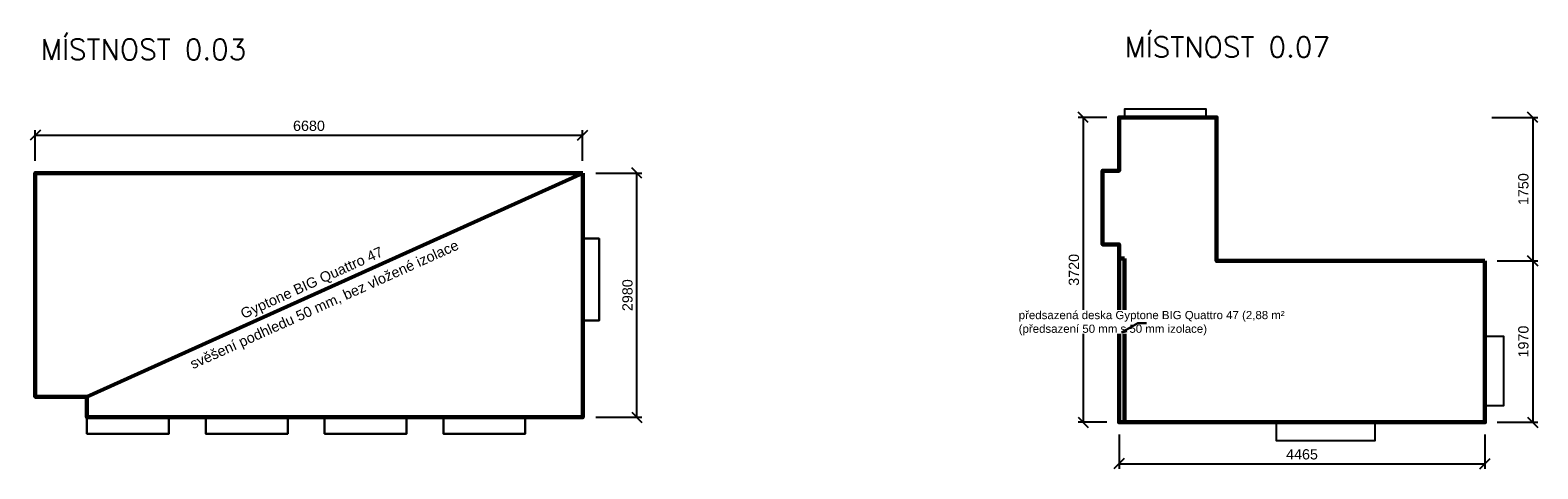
# Model space of a CAD drawing. Header units: millimetres. Extents: x 30156 to 71803, y 8075 to 18508.
# Tile 1 of 2: x 30156 to 48554, y 10339 to 15692. Entities that reach past the tile are written whole.
import ezdxf

# ---------------------------------------------------------------- set-up
doc = ezdxf.new("R2010")
doc.units = ezdxf.units.MM
doc.header["$LTSCALE"] = 10
for name, color, linetype, lineweight in [('AKUSTICKY OBKLAD', 200, 'Continuous', 60), ('KOTY', 1, 'Continuous', 13), ('POPIS', 6, 'Continuous', 13), ('VELMI TLUSTÁ', 2, 'Continuous', 60), ('ZDI', 7, 'Continuous', 30)]:
    doc.layers.add(name, color=color, linetype=linetype, lineweight=lineweight)
doc.styles.add('romans', font='romans.shx')
doc.styles.get("Standard").update_dxf_attribs({"font": 'arial.ttf'})
doc.dimstyles.new('50', dxfattribs={"dimscale": 50, "dimtxt": 2.5, "dimasz": 2.5, "dimexe": 1.25, "dimexo": 3, "dimgap": 1, "dimtad": 1, "dimdec": 0, "dimtxsty": 'Standard', "dimblk": 'OBLIQUE', "dimcen": 2.5, "dimclrt": 7, "dimadec": 0, "dimazin": 2, "dimtfac": 1, "dimtmove": 1, "dimatfit": 3, "dimldrblk": 'OBLIQUE', "dimfxl": 10, "dimfxlon": 1, "dimtfill": 1, "dimtfillclr": 7, "dimarcsym": 0})

# ---------------------------------------------------------------- blocks, each defined once
blk = doc.blocks.new('_OBLIQUE')
at = {"layer": 'KOTY', "color": 0, "linetype": 'ByBlock', "lineweight": -2}
blk.add_line((-0.5, -0.5), (0.5, 0.5), dxfattribs=at)
blk = doc.blocks.new('*D50')
at = {"layer": 'Defpoints', "color": 0}
for p in [(36898, 14410), (30218, 13948), (36898, 13948)]:
    blk.add_point(p, dxfattribs=at)
at = {"layer": 'KOTY', "color": 0, "lineweight": -2}
for p, q in [((30218, 14098), (30218, 14473)), ((30218, 14410), (36898, 14410)), ((36898, 14098), (36898, 14473))]:
    blk.add_line(p, q, dxfattribs=at)
at = {"layer": 'KOTY', "color": 0, "linetype": 'ByBlock', "lineweight": -2, "xscale": 125, "yscale": 125, "zscale": 125, "rotation": 180}
blk.add_blockref('_OBLIQUE', (30218, 14410), dxfattribs=at)
at = {"layer": 'KOTY', "color": 0, "linetype": 'ByBlock', "lineweight": -2, "xscale": 125, "yscale": 125, "zscale": 125}
blk.add_blockref('_OBLIQUE', (36898, 14410), dxfattribs=at)
at = {"layer": 'KOTY', "color": 7, "insert": (33558, 14524), "char_height": 125, "attachment_point": 5, "bg_fill": 3, "box_fill_scale": 1.1, "bg_fill_color": 256, "bg_fill_true_color": 13158600, "bg_fill_transparency": 0}
blk.add_mtext('6680', dxfattribs=at)
blk = doc.blocks.new('*D51')
at = {"layer": 'Defpoints', "color": 0}
for p in [(36898, 13948), (37559, 13948), (36898, 10968)]:
    blk.add_point(p, dxfattribs=at)
at = {"layer": 'KOTY', "color": 0, "lineweight": -2}
for p, q in [((37059, 13948), (37621, 13948)), ((37559, 10968), (37559, 13948)), ((37059, 10968), (37621, 10968))]:
    blk.add_line(p, q, dxfattribs=at)
at = {"layer": 'KOTY', "color": 0, "linetype": 'ByBlock', "lineweight": -2, "xscale": 125, "yscale": 125, "zscale": 125}
for p, rotation in [((37559, 13948), 90), ((37559, 10968), 270)]:
    blk.add_blockref('_OBLIQUE', p, dxfattribs=dict(at, rotation=rotation))
at = {"layer": 'KOTY', "color": 7, "insert": (37445, 12458), "char_height": 125, "attachment_point": 5, "rotation": 90, "bg_fill": 3, "box_fill_scale": 1.1, "bg_fill_color": 256, "bg_fill_true_color": 13158600, "bg_fill_transparency": 0}
blk.add_mtext('2980', dxfattribs=at)
blk = doc.blocks.new('*D53')
at = {"layer": 'Defpoints', "color": 0}
for p in [(44633, 14627), (47908, 12877), (48492, 12877)]:
    blk.add_point(p, dxfattribs=at)
at = {"layer": 'KOTY', "color": 0, "lineweight": -2}
for p, q in [((47992, 14627), (48554, 14627)), ((48492, 14627), (48492, 12877)), ((48058, 12877), (48554, 12877))]:
    blk.add_line(p, q, dxfattribs=at)
at = {"layer": 'KOTY', "color": 0, "linetype": 'ByBlock', "lineweight": -2, "xscale": 125, "yscale": 125, "zscale": 125}
for p, rotation in [((48492, 14627), 90), ((48492, 12877), 270)]:
    blk.add_blockref('_OBLIQUE', p, dxfattribs=dict(at, rotation=rotation))
at = {"layer": 'KOTY', "color": 7, "insert": (48378, 13752), "char_height": 125, "attachment_point": 5, "rotation": 90, "bg_fill": 3, "box_fill_scale": 1.1, "bg_fill_color": 256, "bg_fill_true_color": 13158600, "bg_fill_transparency": 0}
blk.add_mtext('1750', dxfattribs=at)
blk = doc.blocks.new('*D54')
at = {"layer": 'Defpoints', "color": 0}
for p in [(47908, 12877), (47908, 10907), (48492, 10907)]:
    blk.add_point(p, dxfattribs=at)
at = {"layer": 'KOTY', "color": 0, "lineweight": -2}
for p, q in [((48058, 12877), (48554, 12877)), ((48492, 12877), (48492, 10907)), ((48058, 10907), (48554, 10907))]:
    blk.add_line(p, q, dxfattribs=at)
at = {"layer": 'KOTY', "color": 0, "linetype": 'ByBlock', "lineweight": -2, "xscale": 125, "yscale": 125, "zscale": 125}
for p, rotation in [((48492, 12877), 90), ((48492, 10907), 270)]:
    blk.add_blockref('_OBLIQUE', p, dxfattribs=dict(at, rotation=rotation))
at = {"layer": 'KOTY', "color": 7, "insert": (48378, 11892), "char_height": 125, "attachment_point": 5, "rotation": 90, "bg_fill": 3, "box_fill_scale": 1.1, "bg_fill_color": 256, "bg_fill_true_color": 13158600, "bg_fill_transparency": 0}
blk.add_mtext('1970', dxfattribs=at)
blk = doc.blocks.new('*D55')
at = {"layer": 'Defpoints', "color": 0}
for p in [(43443, 14627), (43006, 10907), (43443, 10907)]:
    blk.add_point(p, dxfattribs=at)
at = {"layer": 'KOTY', "color": 0, "lineweight": -2}
for p, q in [((43293, 14627), (42944, 14627)), ((43006, 14627), (43006, 10907)), ((43293, 10907), (42944, 10907))]:
    blk.add_line(p, q, dxfattribs=at)
at = {"layer": 'KOTY', "color": 0, "linetype": 'ByBlock', "lineweight": -2, "xscale": 125, "yscale": 125, "zscale": 125}
for p, rotation in [((43006, 14627), 90), ((43006, 10907), 270)]:
    blk.add_blockref('_OBLIQUE', p, dxfattribs=dict(at, rotation=rotation))
at = {"layer": 'KOTY', "color": 7, "insert": (42893, 12767), "char_height": 125, "attachment_point": 5, "rotation": 90, "bg_fill": 3, "box_fill_scale": 1.1, "bg_fill_color": 256, "bg_fill_true_color": 13158600, "bg_fill_transparency": 0}
blk.add_mtext('3720', dxfattribs=at)
blk = doc.blocks.new('*D56')
at = {"layer": 'Defpoints', "color": 0}
for p in [(43443, 10907), (47908, 10907), (47908, 10401)]:
    blk.add_point(p, dxfattribs=at)
at = {"layer": 'KOTY', "color": 0, "lineweight": -2}
for p, q in [((43443, 10757), (43443, 10339)), ((47908, 10757), (47908, 10339)), ((43443, 10401), (47908, 10401))]:
    blk.add_line(p, q, dxfattribs=at)
at = {"layer": 'KOTY', "color": 0, "linetype": 'ByBlock', "lineweight": -2, "xscale": 125, "yscale": 125, "zscale": 125, "rotation": 180}
blk.add_blockref('_OBLIQUE', (43443, 10401), dxfattribs=at)
at = {"layer": 'KOTY', "color": 0, "linetype": 'ByBlock', "lineweight": -2, "xscale": 125, "yscale": 125, "zscale": 125}
blk.add_blockref('_OBLIQUE', (47908, 10401), dxfattribs=at)
at = {"layer": 'KOTY', "color": 7, "insert": (45676, 10515), "char_height": 125, "attachment_point": 5, "bg_fill": 3, "box_fill_scale": 1.1, "bg_fill_color": 256, "bg_fill_true_color": 13158600, "bg_fill_transparency": 0}
blk.add_mtext('4465', dxfattribs=at)

msp = doc.modelspace()

# ---------------------------------------------------------------- linework, layer by layer
for points in [[(43508.1, 14626.8), (44508.1, 14626.8), (44508.1, 14726.8), (43508.1, 14726.8)], [(47908.1, 11956.8), (48133.1, 11956.8), (48133.1, 11106.8), (47908.1, 11106.8)], [(45363.1, 10906.8), (46563.1, 10906.8), (46563.1, 10681.8), (45363.1, 10681.8)]]:
    msp.add_lwpolyline(points, close=True)
at = {"layer": 'VELMI TLUSTÁ'}
for points in [[(47908.1, 12876.8), (44633.1, 12876.8), (44633.1, 14626.8), (43443.1, 14626.8), (43443.1, 13976.8), (43243.1, 13976.8), (43243.1, 13076.8), (43443.1, 13076.8), (43443.1, 10906.8), (47908.1, 10906.8)], [(36898.3, 13947.6), (30218.3, 13947.6), (30218.3, 11217.6), (30848.3, 11217.6), (30848.3, 10967.6), (36898.3, 10967.6), (36898.3, 13947.6)]]:
    msp.add_lwpolyline(points, close=True, dxfattribs=at)
at = {"layer": 'ZDI'}
for points in [[(36898.3, 12147.6), (37098.3, 12147.6), (37098.3, 13147.6), (36898.3, 13147.6)], [(30848.3, 10967.6), (31848.3, 10967.6), (31848.3, 10767.6), (30848.3, 10767.6)], [(32298.3, 10967.6), (33298.3, 10967.6), (33298.3, 10767.6), (32298.3, 10767.6)], [(33748.3, 10967.6), (34748.3, 10967.6), (34748.3, 10767.6), (33748.3, 10767.6)], [(35198.3, 10967.6), (36198.3, 10967.6), (36198.3, 10767.6), (35198.3, 10767.6)]]:
    msp.add_lwpolyline(points, close=True, dxfattribs=at)

# ---------------------------------------------------------------- texts
at = {"layer": 'POPIS', "char_height": 250, "width": 6566.725, "attachment_point": 1, "style": 'romans'}
for s, insert in [('MÍSTNOST 0.03', (30285.9, 15581.5)), ('MÍSTNOST 0.07', (43510.8, 15610.8))]:
    msp.add_mtext(s, dxfattribs=dict(at, insert=insert))

# ---------------------------------------------------------------- next in the draw order: dimensions: what is measured, and where the dimension line sits
at = {"layer": 'KOTY'}
dim = msp.add_linear_dim(base=(36898.3, 14410), p1=(30218.3, 13947.6), p2=(36898.3, 13947.6), dimstyle='50', dxfattribs=at)
dim.commit()
dim.dimension.update_dxf_attribs({"geometry": '*D50', "text_midpoint": (33558.3, 14523.9)})
for base, p1, p2, picture, middle in [((43006.4, 10906.8), (43443.1, 14626.8), (43443.1, 10906.8), '*D55', (42892.6, 12766.8)), ((48491.5, 12876.8), (44633.1, 14626.8), (47908.1, 12876.8), '*D53', (48377.7, 13751.8))]:
    dim = msp.add_linear_dim(base=base, p1=p1, p2=p2, angle=90, dimstyle='50', dxfattribs=at)
    dim.commit()
    dim.dimension.update_dxf_attribs({"geometry": picture, "text_midpoint": middle})

# ---------------------------------------------------------------- next in the draw order: linework, layer by layer
at = {"layer": 'VELMI TLUSTÁ', "color": 200}
msp.add_line((43508.1, 12906.8), (43443.1, 12906.8), dxfattribs=at)

# ---------------------------------------------------------------- next in the draw order: dimensions: what is measured, and where the dimension line sits
at = {"layer": 'KOTY'}
for base, p1, p2, picture, middle in [((37558.5, 13947.6), (36898.3, 10967.6), (36898.3, 13947.6), '*D51', (37444.7, 12457.6)), ((48491.5, 10906.8), (47908.1, 12876.8), (47908.1, 10906.8), '*D54', (48377.7, 11891.8))]:
    dim = msp.add_linear_dim(base=base, p1=p1, p2=p2, angle=90, dimstyle='50', dxfattribs=at)
    dim.commit()
    dim.dimension.update_dxf_attribs({"geometry": picture, "text_midpoint": middle})

# ---------------------------------------------------------------- next in the draw order: linework, layer by layer
at = {"layer": 'AKUSTICKY OBKLAD'}
msp.add_line((30848.3, 11217.6), (36898.3, 13947.6), dxfattribs=at)

# ---------------------------------------------------------------- next in the draw order: dimensions: what is measured, and where the dimension line sits
at = {"layer": 'KOTY'}
dim = msp.add_linear_dim(base=(47908.1, 10401.5), p1=(43443.1, 10906.8), p2=(47908.1, 10906.8), dimstyle='50', dxfattribs=at)
dim.commit()
dim.dimension.update_dxf_attribs({"geometry": '*D56', "text_midpoint": (45675.6, 10515.3)})

# ---------------------------------------------------------------- next in the draw order: linework, layer by layer
at = {"layer": 'VELMI TLUSTÁ', "color": 200}
msp.add_line((43508.1, 10906.8), (43508.1, 12906.8), dxfattribs=at)

# ---------------------------------------------------------------- next in the draw order: texts
at = {"layer": 'KOTY', "color": 200, "insert": (33599, 12594), "char_height": 125, "attachment_point": 5, "rotation": 24.28678, "bg_fill": 3, "box_fill_scale": 1.1, "bg_fill_color": 256, "bg_fill_true_color": 13158600, "bg_fill_transparency": 0}
msp.add_mtext('Gyptone BIG Quattro 47', dxfattribs=at)

# ---------------------------------------------------------------- next in the draw order: texts
at = {"layer": 'KOTY', "color": 200, "insert": (33752.2, 12328.5), "char_height": 125, "attachment_point": 5, "rotation": 24.28678, "bg_fill": 3, "box_fill_scale": 1.1, "bg_fill_color": 256, "bg_fill_true_color": 13158600, "bg_fill_transparency": 0}
msp.add_mtext('svěšení podhledu 50 mm, bez vložené izolace', dxfattribs=at)
at = {"layer": 'KOTY', "color": 200, "insert": (43841.8, 12117), "char_height": 100, "attachment_point": 5, "bg_fill": 3, "box_fill_scale": 1.1, "bg_fill_color": 256, "bg_fill_true_color": 13158600, "bg_fill_transparency": 0}
msp.add_mtext('\\pxql;předsazená deska Gyptone BIG Quattro 47 (2,88 m²\\P(předsazení 50 mm s 50 mm izolace)', dxfattribs=at)

# ---------------------------------------------------------------- next in the draw order: linework, layer by layer
at = {"layer": 'ZDI'}
for p, q in [((43674.5, 12116.1), (43475, 12000.9)), ((43475, 12000.9), (43539.7, 12018.2)), ((43778.4, 12116.1), (43674.5, 12116.1))]:
    msp.add_line(p, q, dxfattribs=at)

doc.saveas('drawing.dxf')
